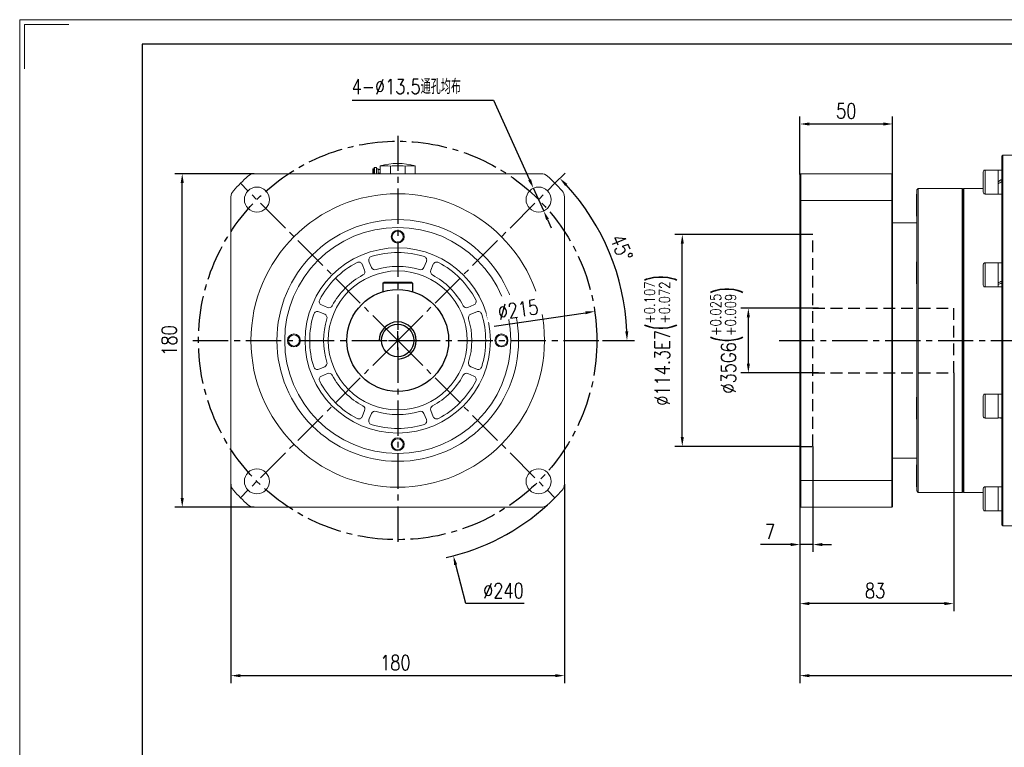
# Model space of a CAD drawing. Header units: millimetres. Extents: x 5885 to 6995, y -605 to 180.
# Tile 6 of 9: x 5885 to 6416, y -212 to 180. Entities that reach past the tile are written whole.
import ezdxf

# ---------------------------------------------------------------- set-up
doc = ezdxf.new("R2010")
doc.units = ezdxf.units.MM
doc.linetypes.add('CENTER2', pattern=[28.575, 19.05, -3.175, 3.175, -3.175])
doc.linetypes.add('DASHED2', pattern=[9.525, 6.35, -3.175])
for name, color, linetype in [('1轮廓实线层', 7, 'Continuous'), ('2细线层', 4, 'Continuous'), ('3中心线层', 1, 'CENTER2'), ('4虚线层', 6, 'DASHED2'), ('7标注层', 4, 'Continuous')]:
    doc.layers.add(name, color=color, linetype=linetype)
doc.layers.add('图框_外框线', color=7, linetype='Continuous', lineweight=18)
doc.styles.add('TH_GBDIM', font='romans.shx', dxfattribs={"width": 0.8, "bigfont": 'gbcbig.shx'})
doc.dimstyles.new('TH_GBDIM', dxfattribs={"dimscale": 2, "dimtxt": 4, "dimasz": 2.5, "dimexe": 2, "dimexo": 0, "dimgap": 1.5, "dimtad": 1, "dimdec": 1, "dimdsep": 46, "dimtxsty": 'TH_GBDIM', "dimcen": 2.5, "dimclrd": 130, "dimclre": 130, "dimclrt": 3, "dimadec": 0, "dimazin": 2, "dimtfac": 0.714286, "dimtdec": 1, "dimtmove": 0, "dimatfit": 3, "dimfxl": 1, "dimtzin": 0, "dimlwd": -1, "dimlwe": -1, "dimarcsym": 0})

# ---------------------------------------------------------------- blocks, each defined once
blk = doc.blocks.new('*U82')
at = {"layer": '3中心线层'}
blk.add_line((-42.43, 42.43), (42.43, -42.43), dxfattribs=at)
blk = doc.blocks.new('*U81')
at = {"layer": '1轮廓实线层', "color": 0, "linetype": 'ByBlock', "lineweight": -2, "transparency": 16777216}
for p, rotation in [((1747.46, 3318.33), 180), ((1832.31, 3318.33), 90), ((1747.46, 3233.48), 269.9999999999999)]:
    blk.add_blockref('*U82', p, dxfattribs=dict(at, rotation=rotation))
blk.add_blockref('*U82', (1832.31, 3233.48), dxfattribs=at)
blk = doc.blocks.new('*D86')
at = {"layer": '7标注层', "color": 130}
for p, q in [((6064.19, 136.97), (6140.52, 136.97)), ((6140.52, 136.97), (6159.94, 93.99)), ((6167.55, 77.13), (6162, 89.44)), ((6169.61, 72.58), (6171.67, 68.02))]:
    blk.add_line(p, q, dxfattribs=at)
at = {"layer": '7标注层', "color": 130, "linetype": 'ByBlock'}
for points in [[(6159.18, 93.65), (6160.7, 94.34), (6162, 89.44)], [(6170.37, 72.92), (6168.85, 72.23), (6167.55, 77.13)]]:
    blk.add_solid(points, dxfattribs=at)
at = {"layer": 'Defpoints', "color": 0, "linetype": 'ByBlock'}
for p in [(6162, 89.44), (6167.55, 77.13)]:
    blk.add_point(p, dxfattribs=at)
at = {"layer": '7标注层', "color": 3, "linetype": 'ByBlock', "insert": (6093.37, 144.24), "char_height": 8, "attachment_point": 5, "style": 'TH_GBDIM'}
blk.add_mtext('{4-∅13.5通孔均布}{}{}', dxfattribs=at)
blk = doc.blocks.new('*D87')
at = {"layer": '7标注层', "color": 130}
for p, q in [((5998.76, -70.19), (5998.76, -177.57)), ((6178.76, -70.19), (6178.76, -177.57)), ((6003.76, -173.57), (6173.76, -173.57))]:
    blk.add_line(p, q, dxfattribs=at)
at = {"layer": '7标注层', "color": 130, "linetype": 'ByBlock'}
for points in [[(6003.76, -172.74), (6003.76, -174.41), (5998.76, -173.57)], [(6173.76, -174.41), (6173.76, -172.74), (6178.76, -173.57)]]:
    blk.add_solid(points, dxfattribs=at)
at = {"layer": 'Defpoints', "color": 0, "linetype": 'ByBlock'}
for p in [(5998.76, -70.19), (6178.76, -70.19), (6178.76, -173.57)]:
    blk.add_point(p, dxfattribs=at)
at = {"layer": '7标注层', "color": 3, "linetype": 'ByBlock', "insert": (6087.47, -166.57), "char_height": 8, "attachment_point": 5, "style": 'TH_GBDIM'}
blk.add_mtext('180', dxfattribs=at)
blk = doc.blocks.new('*D88')
at = {"layer": '7标注层', "color": 130}
for p, q in [((6088.76, 2.27), (6088.76, 12.27)), ((6083.76, 7.27), (6093.76, 7.27)), ((6125.45, -134.7), (6120.04, -113.75)), ((6156.94, -134.7), (6125.45, -134.7))]:
    blk.add_line(p, q, dxfattribs=at)
blk.add_arc((6088.76, 7.27), 120, 282.5796, 312.3426, dxfattribs=at)
at = {"layer": '7标注层', "color": 130, "linetype": 'ByBlock'}
blk.add_solid([(6120.84, -113.54), (6119.23, -113.96), (6118.79, -108.91)], dxfattribs=at)
at = {"layer": 'Defpoints', "color": 0, "linetype": 'ByBlock'}
for p in [(6058.74, 123.45), (6118.79, -108.91)]:
    blk.add_point(p, dxfattribs=at)
at = {"layer": '7标注层', "color": 3, "linetype": 'ByBlock', "insert": (6145.82, -127.7), "char_height": 8, "attachment_point": 5, "style": 'TH_GBDIM'}
blk.add_mtext('{∅240}{}{}', dxfattribs=at)
blk = doc.blocks.new('*D89')
at = {"layer": '7标注层', "color": 130}
for p, q in [((6173.61, 92.12), (6179.09, 97.6)), ((6199.26, 7.27), (6216.51, 7.27))]:
    blk.add_line(p, q, dxfattribs=at)
blk.add_arc((6088.76, 7.27), 123.75, 2.3152, 42.6848, dxfattribs=at)
at = {"layer": '7标注层', "color": 130, "linetype": 'ByBlock'}
for points in [[(6180.33, 91.74), (6179.13, 90.59), (6176.26, 94.77)], [(6211.57, 12.25), (6213.24, 12.29), (6212.51, 7.27)]]:
    blk.add_solid(points, dxfattribs=at)
at = {"layer": 'Defpoints', "color": 0, "linetype": 'ByBlock'}
for p in [(6173.61, 92.12), (6208.29, 39.3), (5978.26, 7.27), (6088.76, 7.27), (6199.26, 7.27)]:
    blk.add_point(p, dxfattribs=at)
at = {"layer": '7标注层', "color": 3, "linetype": 'ByBlock', "insert": (6209.55, 57.31), "char_height": 8, "attachment_point": 5, "rotation": 292.5, "style": 'TH_GBDIM'}
blk.add_mtext('45%%d', dxfattribs=at)
blk = doc.blocks.new('*D90')
at = {"layer": '7标注层', "color": 130}
blk.add_line((6140.76, 14.95), (6190.16, 22.24), dxfattribs=at)
at = {"layer": '7标注层', "color": 130, "linetype": 'ByBlock'}
blk.add_solid([(6190.28, 21.42), (6190.04, 23.07), (6195.11, 22.97)], dxfattribs=at)
at = {"layer": 'Defpoints', "color": 0, "linetype": 'ByBlock'}
for p in [(6195.11, 22.97), (5982.41, -8.43)]:
    blk.add_point(p, dxfattribs=at)
at = {"layer": '7标注层', "color": 3, "linetype": 'ByBlock', "insert": (6153.71, 23.94), "char_height": 8, "attachment_point": 5, "rotation": 8.3995, "style": 'TH_GBDIM'}
blk.add_mtext('∅215', dxfattribs=at)
blk = doc.blocks.new('*D91')
at = {"layer": '7标注层', "color": 130}
for p, q in [((6011.3, 97.27), (5968.46, 97.27)), ((5972.46, -77.73), (5972.46, 92.27)), ((6011.3, -82.73), (5968.46, -82.73))]:
    blk.add_line(p, q, dxfattribs=at)
at = {"layer": '7标注层', "color": 130, "linetype": 'ByBlock'}
for points in [[(5973.29, 92.27), (5971.62, 92.27), (5972.46, 97.27)], [(5971.62, -77.73), (5973.29, -77.73), (5972.46, -82.73)]]:
    blk.add_solid(points, dxfattribs=at)
at = {"layer": 'Defpoints', "color": 0, "linetype": 'ByBlock'}
for p in [(5972.46, 97.27), (6011.3, 97.27), (6011.3, -82.73)]:
    blk.add_point(p, dxfattribs=at)
at = {"layer": '7标注层', "color": 3, "linetype": 'ByBlock', "insert": (5965.46, 7.27), "char_height": 8, "attachment_point": 5, "rotation": 90, "style": 'TH_GBDIM'}
blk.add_mtext('180', dxfattribs=at)
blk = doc.blocks.new('*D108')
at = {"layer": '7标注层', "color": 130}
for p, q in [((6312.87, -49.88), (6312.87, -106.85)), ((6305.87, -81.92), (6305.87, -106.85)), ((6300.87, -102.85), (6284.53, -102.85)), ((6312.87, -102.85), (6305.87, -102.85)), ((6317.87, -102.85), (6322.87, -102.85))]:
    blk.add_line(p, q, dxfattribs=at)
at = {"layer": '7标注层', "color": 130, "linetype": 'ByBlock'}
for points in [[(6300.87, -103.68), (6300.87, -102.02), (6305.87, -102.85)], [(6317.87, -102.02), (6317.87, -103.68), (6312.87, -102.85)]]:
    blk.add_solid(points, dxfattribs=at)
at = {"layer": 'Defpoints', "color": 0, "linetype": 'ByBlock'}
for p in [(6312.87, -49.88), (6305.87, -81.92), (6305.87, -102.85)]:
    blk.add_point(p, dxfattribs=at)
at = {"layer": '7标注层', "color": 3, "linetype": 'ByBlock', "insert": (6289.67, -95.85), "char_height": 8, "attachment_point": 5, "style": 'TH_GBDIM'}
blk.add_mtext('7', dxfattribs=at)
blk = doc.blocks.new('*D109')
at = {"layer": '7标注层', "color": 130}
for p, q in [((6388.87, -10.23), (6388.87, -138.7)), ((6305.87, -81.92), (6305.87, -138.7)), ((6383.87, -134.7), (6310.87, -134.7))]:
    blk.add_line(p, q, dxfattribs=at)
at = {"layer": '7标注层', "color": 130, "linetype": 'ByBlock'}
for points in [[(6310.87, -133.86), (6310.87, -135.53), (6305.87, -134.7)], [(6383.87, -135.53), (6383.87, -133.86), (6388.87, -134.7)]]:
    blk.add_solid(points, dxfattribs=at)
at = {"layer": 'Defpoints', "color": 0, "linetype": 'ByBlock'}
for p in [(6388.87, -10.23), (6305.87, -81.92), (6305.87, -134.7)]:
    blk.add_point(p, dxfattribs=at)
at = {"layer": '7标注层', "color": 3, "linetype": 'ByBlock', "insert": (6346.44, -127.7), "char_height": 8, "attachment_point": 5, "style": 'TH_GBDIM'}
blk.add_mtext('83', dxfattribs=at)
blk = doc.blocks.new('*D110')
at = {"layer": '2细线层', "color": 130}
for p, q in [((6305.87, 64.42), (6238.36, 64.42)), ((6242.36, -44.88), (6242.36, 59.42)), ((6305.87, -49.88), (6238.36, -49.88))]:
    blk.add_line(p, q, dxfattribs=at)
at = {"layer": '2细线层', "color": 130, "linetype": 'ByBlock'}
for points in [[(6243.19, 59.42), (6241.52, 59.42), (6242.36, 64.42)], [(6241.52, -44.88), (6243.19, -44.88), (6242.36, -49.88)]]:
    blk.add_solid(points, dxfattribs=at)
at = {"layer": 'Defpoints', "color": 0, "linetype": 'ByBlock'}
for p in [(6242.36, 64.42), (6305.87, 64.42), (6305.87, -49.88)]:
    blk.add_point(p, dxfattribs=at)
at = {"layer": '2细线层', "color": 3, "linetype": 'ByBlock', "insert": (6230.65, 7.27), "char_height": 8, "attachment_point": 5, "rotation": 90, "style": 'TH_GBDIM'}
blk.add_mtext('{%%c114.3}{}{E7\\H0.7143x;{\\H2x;\\W0.5;(}\\S+0.107^ +0.072;{\\H2x;\\W0.5;)}}', dxfattribs=at)
blk = doc.blocks.new('*D111')
at = {"layer": '2细线层', "color": 130}
for p, q in [((6315.87, 24.77), (6274.02, 24.77)), ((6278.02, -5.23), (6278.02, 19.77)), ((6315.87, -10.23), (6274.02, -10.23))]:
    blk.add_line(p, q, dxfattribs=at)
at = {"layer": '2细线层', "color": 130, "linetype": 'ByBlock'}
for points in [[(6278.85, 19.77), (6277.18, 19.77), (6278.02, 24.77)], [(6277.18, -5.23), (6278.85, -5.23), (6278.02, -10.23)]]:
    blk.add_solid(points, dxfattribs=at)
at = {"layer": 'Defpoints', "color": 0, "linetype": 'ByBlock'}
for p in [(6278.02, 24.77), (6315.87, 24.77), (6315.87, -10.23)]:
    blk.add_point(p, dxfattribs=at)
at = {"layer": '2细线层', "color": 3, "linetype": 'ByBlock', "insert": (6266.31, 7.27), "char_height": 8, "attachment_point": 5, "rotation": 90, "style": 'TH_GBDIM'}
blk.add_mtext('{%%c35}{}{G6\\H0.7143x;{\\H2x;\\W0.5;(}\\S+0.025^ +0.009;{\\H2x;\\W0.5;)}}', dxfattribs=at)
blk = doc.blocks.new('*D112')
at = {"layer": '7标注层', "color": 130}
for p, q in [((6641.37, -18.73), (6641.37, -177.57)), ((6305.87, -82.23), (6305.87, -177.57)), ((6310.87, -173.57), (6636.37, -173.57))]:
    blk.add_line(p, q, dxfattribs=at)
at = {"layer": '7标注层', "color": 130, "linetype": 'ByBlock'}
for points in [[(6310.87, -172.74), (6310.87, -174.41), (6305.87, -173.57)], [(6636.37, -174.41), (6636.37, -172.74), (6641.37, -173.57)]]:
    blk.add_solid(points, dxfattribs=at)
at = {"layer": 'Defpoints', "color": 0, "linetype": 'ByBlock'}
for p in [(6641.37, -18.73), (6305.87, -82.23), (6641.37, -173.57)]:
    blk.add_point(p, dxfattribs=at)
at = {"layer": '7标注层', "color": 3, "linetype": 'ByBlock', "insert": (6473.62, -166.57), "char_height": 8, "attachment_point": 5, "style": 'TH_GBDIM'}
blk.add_mtext('335.5', dxfattribs=at)
blk = doc.blocks.new('*D114')
at = {"layer": '7标注层', "color": 130}
for p, q in [((6305.87, 96.77), (6305.87, 128.08)), ((6355.87, 96.77), (6355.87, 128.08)), ((6310.87, 124.08), (6350.87, 124.08))]:
    blk.add_line(p, q, dxfattribs=at)
at = {"layer": '7标注层', "color": 130, "linetype": 'ByBlock'}
for points in [[(6310.87, 124.91), (6310.87, 123.24), (6305.87, 124.08)], [(6350.87, 123.24), (6350.87, 124.91), (6355.87, 124.08)]]:
    blk.add_solid(points, dxfattribs=at)
at = {"layer": 'Defpoints', "color": 0, "linetype": 'ByBlock'}
for p in [(6355.87, 124.08), (6305.87, 96.77), (6355.87, 96.77)]:
    blk.add_point(p, dxfattribs=at)
at = {"layer": '7标注层', "color": 3, "linetype": 'ByBlock', "insert": (6330.87, 131.08), "char_height": 8, "attachment_point": 5, "style": 'TH_GBDIM'}
blk.add_mtext('50', dxfattribs=at)

msp = doc.modelspace()

# ---------------------------------------------------------------- linework, layer by layer
at = {"color": 7, "linetype": 'Continuous', "lineweight": 15}
for p, q in [((6415.37, 107.27), (6414.87, 106.77)), ((6414.87, -92.23), (6414.87, 106.77)), ((6449.37, 107.27), (6415.37, 107.27)), ((6415.37, 107.27), (6415.37, -92.73)), ((6079.26, 101.33), (6079.26, 101.55)), ((6079.26, 101.33), (6079.26, 97.27)), ((6084.83, 101.33), (6084.83, 97.27)), ((6092.7, 101.33), (6092.7, 97.27)), ((6098.26, 101.55), (6098.26, 101.33)), ((6098.26, 101.33), (6098.26, 97.27)), ((6011.3, 97.27), (6166.22, 97.27)), ((6075.26, 97.35), (6075.26, 99.75)), ((6076.06, 99.95), (6075.46, 99.95)), ((6076.06, 97.27), (6076.06, 100.35)), ((6077.26, 100.55), (6076.26, 100.55)), ((6077.26, 100.55), (6077.26, 97.27)), ((6078.26, 99.95), (6077.26, 99.95)), ((6078.26, 99.95), (6078.26, 97.27)), ((6079.26, 99.55), (6078.26, 99.55)), ((6078.26, 97.55), (6079.26, 97.55)), ((6305.87, 96.77), (6306.37, 97.27)), ((6305.87, 82.63), (6305.87, 96.77)), ((6306.37, 97.27), (6306.37, 82.81)), ((6355.37, 97.27), (6306.37, 97.27)), ((6355.37, 82.81), (6355.37, 97.27)), ((6355.87, 96.77), (6355.37, 97.27)), ((6355.87, 96.77), (6355.87, 82.63)), ((6404.77, 87.23), (6404.77, 98.23)), ((6412.77, 99.23), (6405.77, 99.23)), ((6412.77, 99.23), (6412.77, 86.23)), ((6414.87, 99.17), (6412.77, 99.17)), ((6368.77, 74.77), (6368.77, 85.77)), ((6369.67, 89.27), (6368.87, 88.47)), ((6368.87, 7.27), (6368.87, 88.47)), ((6393.37, 89.27), (6369.67, 89.27)), ((6369.67, 89.27), (6369.67, 7.27)), ((6393.87, 88.77), (6393.37, 89.27)), ((6393.37, -74.73), (6393.37, 89.27)), ((6394.37, 89.27), (6393.87, 88.77)), ((6393.87, -74.23), (6393.87, 88.77)), ((6404.77, 89.27), (6394.37, 89.27)), ((6394.37, 89.27), (6394.37, -74.73)), ((6405.77, 86.23), (6412.77, 86.23)), ((6412.77, 86.29), (6414.87, 86.29)), ((5998.76, -70.19), (5998.76, 84.73)), ((6178.76, 84.73), (6178.76, -70.19)), ((6306.37, 82.81), (6305.87, 82.63)), ((6305.87, -68.09), (6305.87, 82.63)), ((6306.37, 82.81), (6355.37, 82.81)), ((6306.37, 82.81), (6306.37, -68.27)), ((6355.37, 82.81), (6355.87, 82.63)), ((6355.37, -68.27), (6355.37, 82.81)), ((6355.87, 82.63), (6355.87, -68.09)), ((6368.87, 70.77), (6355.87, 70.77)), ((6070.91, 45.13), (6069.57, 48.38)), ((6073.26, 49.91), (6074.61, 46.66)), ((6102.91, 46.66), (6104.26, 49.91)), ((6107.95, 48.38), (6106.61, 45.13)), ((6368.77, 38.27), (6368.77, 49.27)), ((6404.77, 37.17), (6404.77, 48.17)), ((6412.77, 49.17), (6405.77, 49.17)), ((6412.77, 49.17), (6412.77, 36.17)), ((6414.87, 49.11), (6412.77, 49.11)), ((6081.36, 38.77), (6080.76, 38.17)), ((6096.76, 38.17), (6080.76, 38.17)), ((6081.36, 38.77), (6096.16, 38.77)), ((6096.16, 38.77), (6096.76, 38.17)), ((6405.77, 36.17), (6412.77, 36.17)), ((6412.77, 36.23), (6414.87, 36.23)), ((6049.37, 21.42), (6046.12, 22.77)), ((6047.65, 26.46), (6050.9, 25.12)), ((6126.62, 25.12), (6129.87, 26.46)), ((6131.4, 22.77), (6128.15, 21.42)), ((6368.87, -73.93), (6368.87, 7.27)), ((6369.67, 7.27), (6369.67, -74.73)), ((6046.12, -8.23), (6049.37, -6.88)), ((6050.9, -10.58), (6047.65, -11.92)), ((6129.87, -11.92), (6126.62, -10.58)), ((6128.15, -6.88), (6131.4, -8.23)), ((6368.77, -34.73), (6368.77, -23.73)), ((6404.77, -23.36), (6404.77, -22.63)), ((6404.77, -33.63), (6404.77, -23.36)), ((6412.77, -21.63), (6405.77, -21.63)), ((6412.77, -21.63), (6412.77, -22.5)), ((6414.87, -21.69), (6412.77, -21.69)), ((6412.77, -22.5), (6412.77, -34.63)), ((6069.57, -33.84), (6070.91, -30.59)), ((6106.61, -30.59), (6107.95, -33.84)), ((6074.61, -32.12), (6073.26, -35.37)), ((6104.26, -35.37), (6102.91, -32.12)), ((6405.77, -34.63), (6412.77, -34.63)), ((6414.4, -34.57), (6414.87, -34.57)), ((6355.87, -56.23), (6368.87, -56.23)), ((6368.77, -71.23), (6368.77, -60.23)), ((6306.37, -68.27), (6305.87, -68.09)), ((6305.87, -82.23), (6305.87, -68.09)), ((6355.37, -68.27), (6306.37, -68.27)), ((6306.37, -68.27), (6306.37, -82.73)), ((6355.37, -68.27), (6355.87, -68.09)), ((6355.37, -82.73), (6355.37, -68.27)), ((6355.87, -68.09), (6355.87, -82.23)), ((6368.87, -73.93), (6369.67, -74.73)), ((6393.37, -74.73), (6393.87, -74.23)), ((6393.87, -74.23), (6394.37, -74.73)), ((6404.77, -76.76), (6404.77, -72.69)), ((6412.77, -71.69), (6405.77, -71.69)), ((6412.77, -71.69), (6412.77, -76.5)), ((6414.87, -71.75), (6412.77, -71.75)), ((6369.67, -74.73), (6393.37, -74.73)), ((6394.37, -74.73), (6404.77, -74.73)), ((6404.77, -83.69), (6404.77, -76.76)), ((6412.77, -76.5), (6412.77, -84.69)), ((6166.22, -82.73), (6011.3, -82.73)), ((6306.37, -82.73), (6305.87, -82.23)), ((6306.37, -82.73), (6355.37, -82.73)), ((6355.37, -82.73), (6355.87, -82.23)), ((6405.77, -84.69), (6412.77, -84.69)), ((6412.77, -84.63), (6414.87, -84.63)), ((6414.87, -92.23), (6415.37, -92.73)), ((6415.37, -92.73), (6449.37, -92.73))]:
    msp.add_line(p, q, dxfattribs=at)
at = {"color": 8, "linetype": 'Continuous', "lineweight": 15}
for p, q in [((6075.46, 99.95), (6075.46, 97.27)), ((6076.26, 100.55), (6076.26, 97.27)), ((6405.77, 99.23), (6405.77, 86.23)), ((6405.77, 49.17), (6405.77, 36.17)), ((6405.77, -21.63), (6405.77, -22.5)), ((6405.77, -22.5), (6405.77, -34.63)), ((6405.77, -71.69), (6405.77, -76.5)), ((6405.77, -76.5), (6405.77, -84.69))]:
    msp.add_line(p, q, dxfattribs=at)
at = {"color": 7, "linetype": 'Continuous', "lineweight": 15}
for centre, radius in [((6012.75, 83.29), 6.75), ((6088.76, 7.27), 79.2), ((6164.78, 83.29), 6.75), ((6088.76, 7.27), 65.2), ((6088.76, 7.27), 61), ((6088.76, 63.27), 3.5), ((6088.76, 63.27), 3), ((6088.76, 7.27), 50), ((6088.76, 7.27), 37.5), ((6032.76, 7.27), 3.5), ((6144.76, 7.27), 3.5), ((6032.76, 7.27), 3), ((6144.76, 7.27), 3), ((6088.76, -48.73), 3.5), ((6088.76, -48.73), 3), ((6012.75, -68.74), 6.75), ((6164.78, -68.74), 6.75)]:
    msp.add_circle(centre, radius, dxfattribs=at)
for centre, radius, start, end in [((6088.76, 65.27), 37.5, 75.3252, 104.6748), ((6082.04, 83.35), 18.2, 81.2062, 98.7938), ((6088.76, 65.27), 36.28, 83.7727, 96.2273), ((6095.48, 83.35), 18.2, 81.2062, 98.7938), ((6088.76, 7.27), 120, 132.3426, 137.6574), ((6011.3, 92.27), 5, 90, 132.3426), ((6075.46, 99.75), 0.2, 90, 180), ((6076.26, 100.35), 0.2, 90, 180), ((6166.22, 92.27), 5, 47.6574, 90), ((6088.76, 7.27), 120, 42.3426, 47.6574), ((6405.77, 98.23), 1, 90, 180), ((6003.76, 84.73), 5, 137.6574, 180), ((6173.76, 84.73), 5, 0, 42.3426), ((6369.77, 85.77), 1, 154.1581, 180), ((6405.77, 87.23), 1, 180, 270), ((6369.77, 74.77), 1, 180, 205.8419), ((6088.76, 7.27), 47.5, 72.5435, 107.4565), ((6088.76, 7.27), 47.5, 117.5435, 152.4565), ((6067.72, 47.61), 2, 22.5, 117.5435), ((6075.11, 50.68), 2, 107.4565, 202.5), ((6102.41, 50.68), 2, 337.5, 72.5435), ((6109.8, 47.61), 2, 62.4565, 157.5), ((6088.76, 7.27), 47.5, 27.5435, 62.4565), ((6369.77, 49.27), 1, 154.1581, 180), ((6405.77, 48.17), 1, 90, 180), ((6088.76, 7.27), 40, 117.965, 152.035), ((6069.07, 44.37), 2, 297.965, 22.5), ((6076.46, 47.43), 2, 202.5, 287.035), ((6088.76, 7.27), 40, 72.965, 107.035), ((6101.07, 47.43), 2, 252.965, 337.5), ((6108.46, 44.37), 2, 157.5, 242.035), ((6088.76, 7.27), 40, 27.965, 62.035), ((6369.77, 38.27), 1, 180, 205.8419), ((6405.77, 37.17), 1, 180, 270), ((6048.42, 28.31), 2, 152.4565, 247.5), ((6129.1, 28.31), 2, 292.5, 27.5435), ((6088.76, 7.27), 47.5, 162.5435, 197.4565), ((6045.36, 20.92), 2, 67.5, 162.5435), ((6048.6, 19.58), 2, 342.965, 67.5), ((6051.67, 26.97), 2, 247.5, 332.035), ((6125.86, 26.97), 2, 207.965, 292.5), ((6128.92, 19.58), 2, 112.5, 197.035), ((6132.17, 20.92), 2, 17.4565, 112.5), ((6088.76, 7.27), 47.5, 342.5435, 17.4565), ((6088.76, 7.27), 40, 162.965, 197.035), ((6088.76, 7.27), 40, 342.965, 17.035), ((6048.6, -5.03), 2, 292.5, 17.035), ((6128.92, -5.03), 2, 162.965, 247.5), ((6045.36, -6.38), 2, 197.4565, 292.5), ((6051.67, -12.42), 2, 27.965, 112.5), ((6125.86, -12.42), 2, 67.5, 152.035), ((6132.17, -6.38), 2, 247.5, 342.5435), ((6048.42, -13.77), 2, 112.5, 207.5435), ((6088.76, 7.27), 47.5, 207.5435, 242.4565), ((6088.76, 7.27), 40, 207.965, 242.035), ((6088.76, 7.27), 40, 297.965, 332.035), ((6088.76, 7.27), 47.5, 297.5435, 332.4565), ((6129.1, -13.77), 2, 332.4565, 67.5), ((6369.77, -23.73), 1, 154.1581, 180), ((6405.77, -22.63), 1, 90, 180), ((6069.07, -29.82), 2, 337.5, 62.035), ((6076.46, -32.89), 2, 72.965, 157.5), ((6088.76, 7.27), 40, 252.965, 287.035), ((6101.07, -32.89), 2, 22.5, 107.035), ((6108.46, -29.82), 2, 117.965, 202.5), ((6067.72, -33.07), 2, 242.4565, 337.5), ((6075.11, -36.13), 2, 157.5, 252.5435), ((6102.41, -36.13), 2, 287.4565, 22.5), ((6109.8, -33.07), 2, 202.5, 297.5435), ((6369.77, -34.73), 1, 180, 205.8419), ((6405.77, -33.63), 1, 180, 270), ((6088.76, 7.27), 47.5, 252.5435, 287.4565), ((6369.77, -60.23), 1, 154.1581, 180), ((6003.76, -70.19), 5, 180, 222.3426), ((6088.76, 7.27), 120, 222.3426, 227.6574), ((6088.76, 7.27), 120, 312.3426, 317.6574), ((6173.76, -70.19), 5, 317.6574, 0), ((6369.77, -71.23), 1, 180, 205.8419), ((6405.77, -72.69), 1, 90, 180), ((6011.3, -77.73), 5, 227.6574, 270), ((6166.22, -77.73), 5, 270, 312.3426), ((6405.77, -83.69), 1, 180, 270)]:
    msp.add_arc(centre, radius, start, end, dxfattribs=at)
for centre, major_axis, ratio, start_param, end_param in [((6412.77, 92.73), (11.15, 6.44), 0.018052, 1.370982, 1.560379), ((6412.77, 92.73), (7.52, 4.34), 0.018052, 1.277248, 1.560379), ((6414.87, 92.73), (11.15, 6.44), 0.018052, 1.560379, 1.749776), ((6412.77, 42.67), (11.02, 5.36), 0.323919, 4.556086, 4.745483), ((6414.87, 42.67), (11.02, 5.36), 0.323919, 4.366689, 4.556086), ((6412.77, -28.13), (11.15, 0.4), 0.576349, 4.691617, 4.881014), ((6414.87, -28.13), (11.15, 0.4), 0.576349, 4.555574, 4.691617)]:
    msp.add_ellipse(centre, major_axis=major_axis, ratio=ratio, start_param=start_param, end_param=end_param, dxfattribs=at)
at = {"layer": '1轮廓实线层'}
for p, q in [((6080.76, 38.17), (6080.76, 33.58)), ((6096.76, 38.17), (6096.76, 33.58))]:
    msp.add_line(p, q, dxfattribs=at)
for radius in [27.5, 8.75]:
    msp.add_circle((6088.76, 7.27), radius, dxfattribs=at)
at = {"layer": '2细线层'}
msp.add_arc((6088.76, 7.27), 10, 270, 180, dxfattribs=at)
at = {"layer": '3中心线层'}
for p, q in [((6088.76, 117.77), (6088.76, -103.23)), ((5978.26, 7.27), (6199.26, 7.27)), ((6294.66, 7.27), (6654.32, 7.27))]:
    msp.add_line(p, q, dxfattribs=at)
msp.add_circle((6088.76, 7.27), 107.5, dxfattribs=at)
at = {"layer": '4虚线层'}
for p, q in [((6312.87, 64.42), (6305.87, 64.42)), ((6312.87, -49.88), (6312.87, 64.42)), ((6312.87, 24.77), (6388.87, 24.77)), ((6388.87, -10.23), (6388.87, 24.77)), ((6312.87, -10.23), (6388.87, -10.23)), ((6305.87, -49.88), (6312.87, -49.88))]:
    msp.add_line(p, q, dxfattribs=at)
at = {"layer": '图框_外框线', "color": 3}
msp.add_lwpolyline([(5884.72, -604.81), (6995.04, -604.81), (6995.04, 180.34), (5884.72, 180.34)], close=True, dxfattribs=at)
msp.add_lwpolyline([(5887.37, 153.91), (5887.37, 177.7), (5911.16, 177.7)], dxfattribs=at)
at = {"layer": '图框_外框线', "color": 3, "lineweight": 25}
msp.add_lwpolyline([(5950.81, -591.59), (6981.83, -591.59), (6981.83, 167.13), (5950.81, 167.13)], close=True, dxfattribs=at)

# ---------------------------------------------------------------- block references
at = {"layer": '1轮廓实线层'}
msp.add_blockref('*U81', (4298.88, -3268.64), dxfattribs=at)

# ---------------------------------------------------------------- dimensions: what is measured, and where the dimension line sits
at = {"layer": '2细线层'}
dim = msp.add_linear_dim(base=(6242.36, 64.42), p1=(6305.87, -49.88), p2=(6305.87, 64.42), angle=90, text='{%%c<>}{}{E7\\H0.7143x;{\\H2x;\\W0.5;(}\\S+0.107^ +0.072;{\\H2x;\\W0.5;)}}', dimstyle='TH_GBDIM', override={"dimgap": 1.5, "dimtad": 1, "dimjust": 0, "dimdec": 1, "dimlfac": 1, "dimse1": 0, "dimse2": 0, "dimsd1": 0, "dimsd2": 0}, dxfattribs=at)
dim.commit()
dim.dimension.update_dxf_attribs({"geometry": '*D110', "text_midpoint": (6230.65, 7.27)})
dim = msp.add_linear_dim(base=(6278.02, 24.77), p1=(6315.87, -10.23), p2=(6315.87, 24.77), angle=90, text='{%%c<>}{}{G6\\H0.7143x;{\\H2x;\\W0.5;(}\\S+0.025^ +0.009;{\\H2x;\\W0.5;)}}', dimstyle='TH_GBDIM', dxfattribs=at)
dim.commit()
dim.dimension.update_dxf_attribs({"geometry": '*D111', "text_midpoint": (6278.02, 7.27), "dimtype": 160})
at = {"layer": '7标注层'}
for p1, p2, text, override, picture, middle in [((6167.55, 77.13), (6162, 89.44), '{4-<>通孔均布}{}{}', {"dimtoh": 1}, '*D86', (6093.37, 136.97)), ((6058.74, 123.45), (6118.79, -108.91), '{<>}{}{}', {"dimtih": 1, "dimtoh": 1, "dimtofl": 0}, '*D88', (6145.82, -134.7))]:
    dim = msp.add_diameter_dim_2p(p1=p1, p2=p2, text=text, dimstyle='TH_GBDIM', override=override, dxfattribs=at)
    dim.commit()
    dim.dimension.update_dxf_attribs({"geometry": picture, "text_midpoint": middle, "dimtype": 163})
dim = msp.add_linear_dim(base=(6355.87, 124.08), p1=(6305.87, 96.77), p2=(6355.87, 96.77), dimstyle='TH_GBDIM', dxfattribs=at)
dim.commit()
dim.dimension.update_dxf_attribs({"geometry": '*D114', "text_midpoint": (6330.87, 131.08)})
dim = msp.add_linear_dim(base=(5972.46, 97.27), p1=(6011.3, -82.73), p2=(6011.3, 97.27), angle=90, dimstyle='TH_GBDIM', dxfattribs=at)
dim.commit()
dim.dimension.update_dxf_attribs({"geometry": '*D91', "text_midpoint": (5965.46, 7.27)})
dim = msp.add_angular_dim_2l(base=(6208.29, 39.3), line1=((5978.26, 7.27), (6199.26, 7.27)), line2=((6088.76, 7.27), (6173.61, 92.12)), dimstyle='TH_GBDIM', dxfattribs=at)
dim.commit()
dim.dimension.update_dxf_attribs({"geometry": '*D89', "text_midpoint": (6209.55, 57.31)})
for base, p1, p2, picture, middle in [((6305.87, -134.7), (6388.87, -10.23), (6305.87, -81.92), '*D109', (6346.44, -134.7)), ((6641.37, -173.57), (6305.87, -82.23), (6641.37, -18.73), '*D112', (6473.62, -173.57)), ((6305.87, -102.85), (6312.87, -49.88), (6305.87, -81.92), '*D108', (6289.67, -102.85)), ((6178.76, -173.57), (5998.76, -70.19), (6178.76, -70.19), '*D87', (6087.47, -173.57))]:
    dim = msp.add_linear_dim(base=base, p1=p1, p2=p2, dimstyle='TH_GBDIM', dxfattribs=at)
    dim.commit()
    dim.dimension.update_dxf_attribs({"geometry": picture, "text_midpoint": middle, "dimtype": 160})

# ---------------------------------------------------------------- next in the draw order: wipeouts: each hides what was drawn before it
msp.add_wipeout([(6137.45, 17.09), (6135.58, 29.75), (6169.39, 34.74), (6171.26, 22.08)]).dxf.layer = '1轮廓实线层'

# ---------------------------------------------------------------- next in the draw order: dimensions: what is measured, and where the dimension line sits
dim = msp.add_diameter_dim_2p(p1=(5982.41, -8.43), p2=(6195.11, 22.97), dimstyle='TH_GBDIM', dxfattribs=at)
dim.commit()
dim.dimension.update_dxf_attribs({"geometry": '*D90', "text_midpoint": (6154.74, 17.01), "dimtype": 163})

doc.saveas('drawing.dxf')
